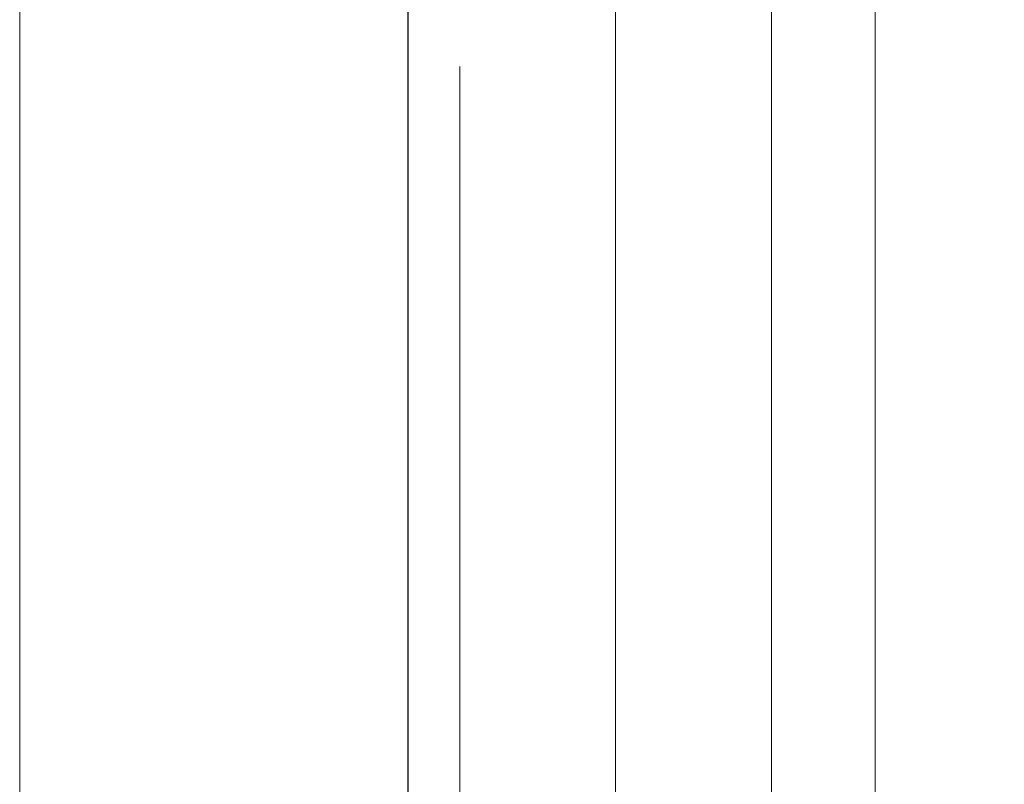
# Model space of a CAD drawing. Header units: millimetres. Extents: x -6792 to 22441, y -13430 to 4653.
# Tile 141 of 256: x -1723 to -1699, y -12213 to -12194. Entities that reach past the tile are written whole.
import ezdxf

# ---------------------------------------------------------------- set-up
doc = ezdxf.new("R2010")
doc.units = ezdxf.units.MM
doc.layers.add('_A_OCIEPLENIE_WNĘTRZA', color=7, linetype='BATTING', lineweight=0, true_color=0x595959)
doc.layers.add('_A_ŚCIANY WEWNĘTRZNE', color=7, linetype='Continuous', lineweight=13)
doc.layers.add('drzwi', color=30, linetype='Continuous', lineweight=20)
doc.layers.add('Wyposazenie Wew - Urzadzenia Sanitarne', color=6, linetype='Continuous')
doc.linetypes.add('BATTING', pattern='A,0.0001,-0.1,[134,ltypeshp.shx,S=0.1,R=0,X=-0.1,Y=0],-0.2,[134,ltypeshp.shx,S=0.1,R=180,X=0.1,Y=0],-0.1', length=0.4001)

msp = doc.modelspace()

# ---------------------------------------------------------------- linework, layer by layer
at = {"layer": '_A_OCIEPLENIE_WNĘTRZA', "ltscale": 8}
msp.add_lwpolyline([(-1708.172, -11775.548), (-1708.172, -12324.413)], dxfattribs=at)
at = {"layer": '_A_ŚCIANY WEWNĘTRZNE', "color": 251, "linetype": 'Continuous'}
for points in [[(-1704.422, -11775.548), (-1704.422, -12324.413)], [(-1701.922, -11775.548), (-1701.922, -12308.539)], [(-1711.922, -12195.539), (-1711.922, -12324.413)]]:
    msp.add_lwpolyline(points, dxfattribs=at)
at = {"layer": '_A_ŚCIANY WEWNĘTRZNE', "ltscale": 20}
msp.add_lwpolyline([(-1713.172, -12196.789), (-1713.172, -12324.413)], dxfattribs=at)
at = {"layer": 'drzwi', "color": 3}
msp.add_lwpolyline([(-1722.511, -11775.548), (-1334.809, -11775.548), (-1334.809, -12324.413), (-1722.511, -12324.413)], close=True, dxfattribs=at)
at = {"layer": 'Wyposazenie Wew - Urzadzenia Sanitarne'}
for points in [[(-1722.511, -12182.854), (-1713.172, -12182.854), (-1713.172, -12324.413)], [(-1722.511, -12182.854), (-1713.172, -12182.854), (-1713.172, -12267.854), (-1722.511, -12267.854)]]:
    msp.add_lwpolyline(points, dxfattribs=at)

doc.saveas('drawing.dxf')
